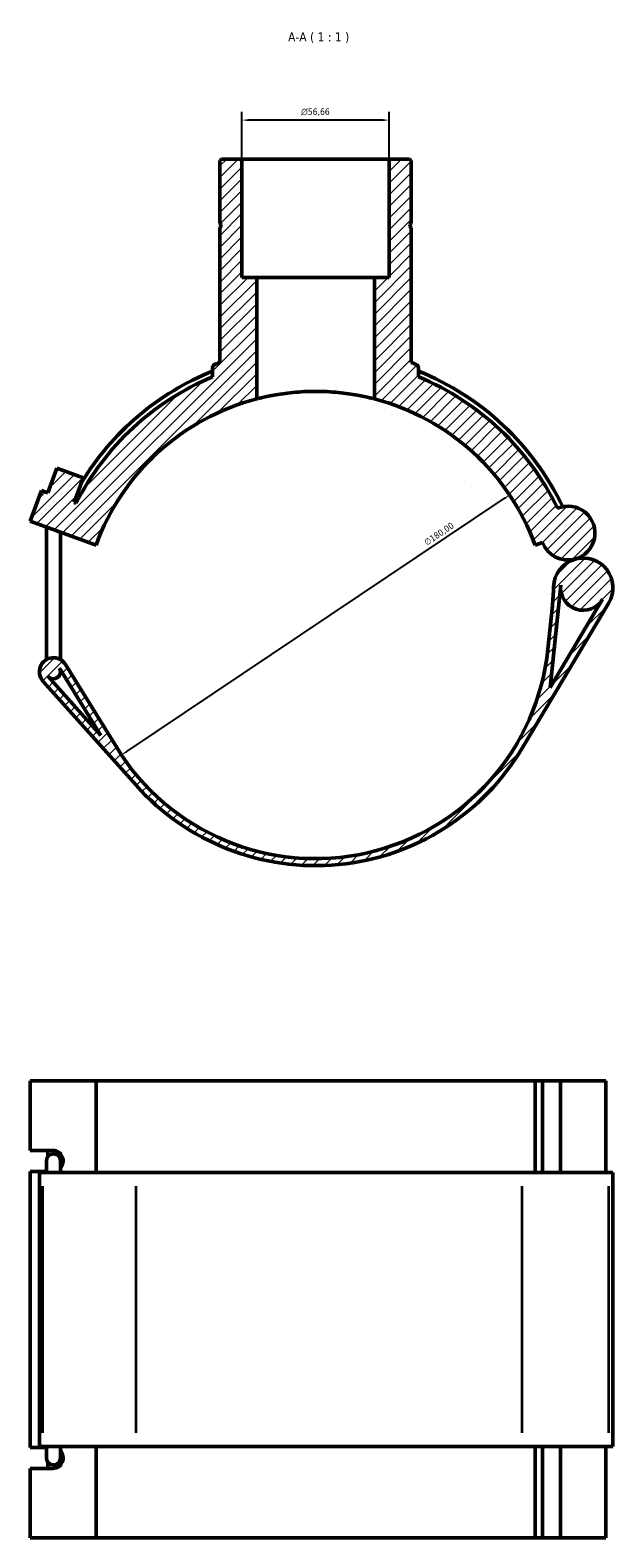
# Model space of a CAD drawing. Header units: millimetres. Extents: x -15 to 1098, y -217 to 1281.
# Tile 7 of 8: x 348 to 572, y 700 to 1281. Entities that reach past the tile are written whole.
import ezdxf

# ---------------------------------------------------------------- set-up
doc = ezdxf.new("R2010")
doc.units = ezdxf.units.MM
for name, color, linetype, lineweight in [('Dimension (ISO)', 7, 'Continuous', 25), ('Hatch (ISO)', 7, 'Continuous', 18), ('Symbol (ISO)', 7, 'Continuous', 25), ('Visible (ISO)', 7, 'Continuous', 50), ('Visible Narrow (ISO)', 7, 'Continuous', 35)]:
    doc.layers.add(name, color=color, linetype=linetype, lineweight=lineweight)
doc.styles.add('Label Text (ISO)', font='tahoma.ttf')
doc.styles.add('Note Text (ISO)', font='tahoma.ttf')
doc.dimstyles.new('Default (ISO)', dxfattribs={"dimtxt": 2.5, "dimasz": 2.5, "dimexe": 3.175, "dimexo": 0, "dimgap": 0.762, "dimtad": 1, "dimrnd": 1e-08, "dimzin": 0, "dimtxsty": 'Note Text (ISO)', "dimcen": 0.09, "dimdle": 10, "dimclrd": 256, "dimclre": 256, "dimclrt": 232, "dimazin": 0, "dimtfac": 1.40208, "dimtmove": 0, "dimatfit": 3, "dimfxl": 1, "dimtolj": 1, "dimtzin": 0, "dimlwd": -1, "dimlwe": -1, "dimarcsym": 0})

# ---------------------------------------------------------------- blocks, each defined once
blk = doc.blocks.new('*D8')
at = {"layer": 'Defpoints', "color": 0, "transparency": 16777216}
for p in [(532.4, 1102.21), (382.85, 1002.03)]:
    blk.add_point(p, dxfattribs=at)
at = {"layer": 'Dimension (ISO)', "transparency": 16777216}
blk.add_line((384.93, 1003.42), (530.32, 1100.82), dxfattribs=at)
for points in [[(530.09, 1101.16), (530.55, 1100.47), (532.4, 1102.21)], [(384.7, 1003.77), (385.16, 1003.08), (382.85, 1002.03)]]:
    blk.add_solid(points, dxfattribs=at)
at = {"layer": 'Dimension (ISO)', "color": 232, "true_color": 0xca0064, "transparency": 16777216, "insert": (499.12, 1084.7), "char_height": 2.5, "attachment_point": 1, "rotation": 33.81709, "style": 'Note Text (ISO)'}
blk.add_mtext('\\A1;∅180,00', dxfattribs=at)
blk = doc.blocks.new('*D9')
at = {"layer": 'Defpoints', "color": 0, "transparency": 16777216}
for p in [(429.3, 1246.61), (429.3, 1231.62), (485.95, 1231.62)]:
    blk.add_point(p, dxfattribs=at)
at = {"layer": 'Dimension (ISO)', "transparency": 16777216}
for p, q in [((429.3, 1231.62), (429.3, 1249.78)), ((485.95, 1231.62), (485.95, 1249.78)), ((483.45, 1246.61), (431.8, 1246.61))]:
    blk.add_line(p, q, dxfattribs=at)
for points in [[(431.8, 1247.02), (431.8, 1246.19), (429.3, 1246.61)], [(483.45, 1247.02), (483.45, 1246.19), (485.95, 1246.61)]]:
    blk.add_solid(points, dxfattribs=at)
at = {"layer": 'Dimension (ISO)', "color": 232, "true_color": 0xca0064, "transparency": 16777216, "insert": (452.06, 1251.13), "char_height": 2.5, "attachment_point": 1, "style": 'Note Text (ISO)'}
blk.add_mtext('\\A1;\\fAIGDT|b0|i0;\\H2.5000;\\ln\\fTahoma|b0|i0;\\H2.5000;56,66', dxfattribs=at)

msp = doc.modelspace()

# ---------------------------------------------------------------- hatches: boundary and pattern name
at = {"layer": 'Hatch (ISO)'}
h = msp.add_hatch(dxfattribs=at)
h.set_pattern_fill('ANSI31', color=256, scale=25.4, style=0)
h.set_pattern_definition([(45, (0, 0), (-2.245064, 2.245064), [])])
edge = h.paths.add_edge_path()
edge.add_ellipse((495.586, 1151.025), major_axis=(1.7, 0), ratio=1, start_angle=0, end_angle=69.003531)
edge.add_ellipse((457.626, 1052.119), major_axis=(38.569, 100.493), ratio=1, start_angle=0, end_angle=0.990039)
edge.add_line((494.453, 1153.263), (494.453, 1205.286))
edge.add_line((494.453, 1205.286), (493.953, 1205.786))
edge.add_line((493.953, 1205.786), (493.953, 1206.286))
edge.add_line((493.953, 1206.286), (494.453, 1206.786))
edge.add_line((494.453, 1206.786), (494.453, 1231.052))
edge.add_line((494.453, 1231.052), (493.886, 1231.619))
edge.add_line((493.886, 1231.619), (485.954, 1231.619))
edge.add_line((485.954, 1231.619), (485.954, 1186.019))
edge.add_line((485.954, 1186.019), (480.289, 1186.019))
edge.add_line((480.289, 1186.019), (480.289, 1139.219))
edge.add_ellipse((457.626, 1052.119), major_axis=(22.662, 87.1), ratio=1, start_angle=304.584316, end_angle=360, ccw=False)
edge.add_line((542.198, 1082.901), (545.126, 1083.966))
edge.add_ellipse((554.884, 1087.518), major_axis=(-9.758, -3.552), ratio=1, start_angle=0, end_angle=85.601453)
edge.add_ellipse((554.884, 1087.518), major_axis=(2.793, -10.002), ratio=1, start_angle=0, end_angle=187.274124)
edge.add_ellipse((457.626, 1052.119), major_axis=(93.221, 44.967), ratio=1, start_angle=0, end_angle=41.718005)
edge.add_line((497.285, 1147.719), (497.285, 1151.025))
edge = h.paths.add_edge_path()
edge.add_spline(control_points=[(419.058, 1152.612), (418.945, 1152.569), (418.837, 1152.514), (418.635, 1152.382), (418.542, 1152.305), (418.301, 1152.062), (418.178, 1151.875), (418.01, 1151.466), (417.967, 1151.246), (417.967, 1151.025)], knot_values=[-0.205184, -0.205184, -0.205184, -0.205184, -0.1689891, -0.1689891, -0.1327941, -0.1327941, -0.0663971, -0.0663971, 0, 0, 0, 0], degree=3, periodic=0)
edge.add_line((417.967, 1151.025), (417.967, 1147.719))
edge.add_ellipse((457.626, 1052.119), major_axis=(-39.659, 95.6), ratio=1, start_angle=0, end_angle=40.476676)
edge.add_line((365.401, 1099.095), (364.677, 1099.358))
edge.add_line((364.677, 1099.358), (368.125, 1108.83))
edge.add_line((368.125, 1108.83), (357.976, 1112.524))
edge.add_line((357.976, 1112.524), (354.529, 1103.052))
edge.add_line((354.529, 1103.052), (351.992, 1103.975))
edge.add_line((351.992, 1103.975), (347.682, 1092.135))
edge.add_line((347.682, 1092.135), (373.054, 1082.901))
edge.add_ellipse((457.626, 1052.119), major_axis=(-84.572, 30.782), ratio=1, start_angle=304.584316, end_angle=360, ccw=False)
edge.add_line((434.964, 1139.219), (434.964, 1186.019))
edge.add_line((434.964, 1186.019), (429.298, 1186.019))
edge.add_line((429.298, 1186.019), (429.298, 1231.619))
edge.add_line((429.298, 1231.619), (421.366, 1231.619))
edge.add_line((421.366, 1231.619), (420.8, 1231.052))
edge.add_line((420.8, 1231.052), (420.8, 1206.786))
edge.add_line((420.8, 1206.786), (421.3, 1206.286))
edge.add_line((421.3, 1206.286), (421.3, 1205.786))
edge.add_line((421.3, 1205.786), (420.8, 1205.286))
edge.add_line((420.8, 1205.286), (420.8, 1153.263))
edge.add_ellipse((457.626, 1052.119), major_axis=(-36.826, 101.144), ratio=1, start_angle=0, end_angle=0.990039)
edge = h.paths.add_edge_path()
edge.add_ellipse((560.749, 1066.514), major_axis=(-3.072, 11.002), ratio=1, start_angle=0, end_angle=73.12481)
edge.add_ellipse((459.351, 1068.768), major_axis=(89.978, -2.001), ratio=1, start_angle=355.357824, end_angle=360, ccw=False)
edge.add_line((548.872, 1059.492), (547.147, 1042.843))
edge.add_ellipse((457.626, 1052.119), major_axis=(89.521, -9.276), ratio=1, start_angle=217.569812, end_angle=360, ccw=False)
edge.add_line((381.015, 1004.888), (361.247, 1036.953))
edge.add_ellipse((356.651, 1034.119), major_axis=(4.597, 2.834), ratio=1, start_angle=0, end_angle=190.116825)
edge.add_line((352.623, 1030.522), (388.489, 990.367))
edge.add_ellipse((457.626, 1052.119), major_axis=(-69.137, -61.752), ratio=1, start_angle=0, end_angle=107.489974)
edge.add_line((537.302, 1004.737), (570.568, 1060.675))
edge.add_ellipse((560.749, 1066.514), major_axis=(9.818, -5.839), ratio=1, start_angle=0, end_angle=136.340756)
edge = h.paths.add_edge_path(flags=0)
edge.add_line((358.949, 1035.536), (374.956, 1009.571))
edge.add_line((374.956, 1009.571), (354.637, 1032.32))
edge.add_ellipse((356.651, 1034.119), major_axis=(-2.014, -1.799), ratio=1, start_angle=0, end_angle=169.883175)
edge = h.paths.add_edge_path(flags=0)
edge.add_line((547.988, 1027.988), (552.073, 1067.413))
edge.add_ellipse((560.749, 1066.514), major_axis=(-8.677, 0.899), ratio=1, start_angle=0, end_angle=155.176611)
edge.add_line((568.247, 1062.055), (547.988, 1027.988))

# ---------------------------------------------------------------- linework, layer by layer
at = {"layer": 'Visible (ISO)'}
for p, q in [((421.366, 1231.619), (420.8, 1231.052)), ((429.298, 1231.619), (421.366, 1231.619)), ((429.298, 1186.019), (429.298, 1231.619)), ((429.298, 1231.619), (485.954, 1231.619)), ((493.886, 1231.619), (485.954, 1231.619)), ((485.954, 1231.619), (485.954, 1186.019)), ((494.453, 1231.052), (493.886, 1231.619)), ((420.8, 1231.052), (420.8, 1206.786)), ((494.453, 1206.786), (494.453, 1231.052)), ((420.8, 1206.786), (421.3, 1206.286)), ((421.3, 1205.786), (420.8, 1205.286)), ((420.8, 1205.286), (420.8, 1153.263)), ((421.3, 1206.286), (421.3, 1205.786)), ((493.953, 1206.286), (494.453, 1206.786)), ((493.953, 1205.786), (493.953, 1206.286)), ((494.453, 1205.286), (493.953, 1205.786)), ((494.453, 1153.263), (494.453, 1205.286)), ((434.964, 1186.019), (429.298, 1186.019)), ((434.964, 1139.219), (434.964, 1186.019)), ((434.964, 1186.019), (480.289, 1186.019)), ((485.954, 1186.019), (480.289, 1186.019)), ((480.289, 1186.019), (480.289, 1139.219)), ((417.967, 1151.025), (417.967, 1147.719)), ((497.285, 1147.719), (497.285, 1151.025)), ((357.976, 1112.524), (354.529, 1103.052)), ((368.125, 1108.83), (357.976, 1112.524)), ((351.992, 1103.975), (347.682, 1092.135)), ((354.529, 1103.052), (351.992, 1103.975)), ((364.677, 1099.358), (368.125, 1108.83)), ((365.401, 1099.095), (364.677, 1099.358)), ((347.682, 1092.135), (373.054, 1082.901)), ((353.951, 1038.796), (353.951, 1089.854)), ((359.351, 1038.796), (359.351, 1087.888)), ((542.198, 1082.901), (545.126, 1083.966)), ((547.988, 1027.988), (552.073, 1067.413)), ((537.302, 1004.737), (570.568, 1060.675)), ((548.872, 1059.492), (547.147, 1042.843)), ((568.247, 1062.055), (547.988, 1027.988)), ((358.949, 1035.536), (374.956, 1009.571)), ((359.351, 1034.119), (359.351, 1034.884)), ((381.015, 1004.888), (361.247, 1036.953)), ((352.623, 1030.522), (388.489, 990.367)), ((374.956, 1009.571), (354.637, 1032.32)), ((347.682, 849.732), (347.682, 876.482)), ((347.682, 876.482), (373.054, 876.482)), ((373.054, 876.482), (373.054, 841.282)), ((373.054, 876.482), (542.198, 876.482)), ((542.198, 876.482), (545.126, 876.482)), ((542.198, 841.282), (542.198, 876.482)), ((552.026, 876.482), (545.126, 876.482)), ((545.126, 841.282), (545.126, 876.482)), ((569.472, 876.482), (552.026, 876.482)), ((552.026, 841.282), (552.026, 876.482)), ((569.472, 841.282), (569.472, 876.482)), ((347.682, 849.732), (356.562, 849.732)), ((354.529, 847.352), (354.529, 849.732)), ((353.951, 845.682), (353.951, 841.282)), ((359.351, 841.282), (359.351, 845.682)), ((353.951, 841.632), (347.682, 841.632)), ((347.682, 735.332), (347.682, 841.632)), ((352.623, 841.282), (351.251, 841.282)), ((351.251, 735.682), (351.251, 841.282)), ((352.623, 841.282), (388.489, 841.282)), ((537.302, 841.282), (388.489, 841.282)), ((537.302, 841.282), (570.568, 841.282)), ((572.172, 841.282), (570.568, 841.282)), ((572.172, 735.682), (572.172, 841.282)), ((347.682, 735.332), (353.951, 735.332)), ((351.251, 735.682), (352.623, 735.682)), ((388.489, 735.682), (352.623, 735.682)), ((353.951, 735.682), (353.951, 731.282)), ((359.351, 731.282), (359.351, 735.682)), ((373.054, 735.682), (373.054, 700.482)), ((388.489, 735.682), (537.302, 735.682)), ((570.568, 735.682), (537.302, 735.682)), ((542.198, 700.482), (542.198, 735.682)), ((545.126, 700.482), (545.126, 735.682)), ((552.026, 700.482), (552.026, 735.682)), ((569.472, 700.482), (569.472, 735.682)), ((570.568, 735.682), (572.172, 735.682)), ((356.562, 727.232), (347.682, 727.232)), ((347.682, 700.482), (347.682, 727.232)), ((354.529, 727.232), (354.529, 729.613)), ((373.054, 700.482), (347.682, 700.482)), ((542.198, 700.482), (373.054, 700.482)), ((545.126, 700.482), (542.198, 700.482)), ((545.126, 700.482), (552.026, 700.482)), ((552.026, 700.482), (569.472, 700.482))]:
    msp.add_line(p, q, dxfattribs=at)
for centre, radius, start, end in [((457.626, 1052.119), 105.57, 112.065564, 148.635123), ((457.626, 1052.119), 107.64, 110.00643, 110.996469), ((457.626, 1052.119), 107.64, 69.003531, 69.99357), ((495.586, 1151.025), 1.7, 0, 69.003531), ((457.626, 1052.119), 105.57, 25.580076, 67.934436), ((457.626, 1052.119), 103.5, 112.530841, 153.007517), ((457.626, 1052.119), 103.5, 25.751155, 67.469159), ((457.626, 1052.119), 90, 104.584316, 160), ((457.626, 1052.119), 90, 20, 75.415684), ((554.884, 1087.518), 10.385, 285.601453, 112.875577), ((554.884, 1087.518), 10.385, 200, 285.601453), ((560.749, 1066.514), 11.423, 105.601453, 178.726263), ((560.749, 1066.514), 11.423, 329.260698, 105.601453), ((459.351, 1068.768), 90, 354.084087, 358.726263), ((560.749, 1066.514), 8.723, 174.084087, 329.260698), ((457.626, 1052.119), 90, 211.653899, 354.084087), ((356.651, 1034.119), 5.4, 31.653899, 221.770724), ((356.651, 1034.119), 2.7, 221.770724, 31.653899), ((457.626, 1052.119), 92.7, 221.770724, 329.260698), ((356.651, 845.682), 2.7, 0, 180), ((356.651, 731.282), 2.7, 180, 0)]:
    msp.add_arc(centre, radius, start, end, dxfattribs=at)
for centre, major_axis, start_param, end_param in [((356.562, 845.682), (0, 4.05), 3.9638175, 6.2831853), ((356.562, 731.282), (0, -4.05), 0, 2.3193678)]:
    msp.add_ellipse(centre, major_axis=major_axis, ratio=0.9396926, start_param=start_param, end_param=end_param, dxfattribs=at)
for points, knots in [([(419.058, 1152.612), (418.945, 1152.569), (418.837, 1152.514), (418.635, 1152.382), (418.542, 1152.305), (418.301, 1152.062), (418.178, 1151.875), (418.01, 1151.466), (417.967, 1151.246), (417.967, 1151.025)], [-0.205184, -0.205184, -0.205184, -0.205184, -0.16898906, -0.16898906, -0.13279412, -0.13279412, -0.06639706, -0.06639706, 0, 0, 0, 0]), ([(480.289, 1139.219), (480.289, 1139.219), (480.151, 1139.255), (479.575, 1139.402), (479.136, 1139.513), (477.977, 1139.79), (477.257, 1139.956), (475.595, 1140.311), (474.654, 1140.499), (472.648, 1140.862), (471.516, 1141.05), (469.047, 1141.4), (467.711, 1141.563), (464.921, 1141.834), (463.464, 1141.941), (460.532, 1142.084), (459.055, 1142.119), (456.197, 1142.119), (454.721, 1142.084), (451.788, 1141.941), (450.332, 1141.834), (447.542, 1141.563), (446.206, 1141.4), (443.737, 1141.05), (442.604, 1140.862), (440.599, 1140.499), (439.657, 1140.311), (437.995, 1139.956), (437.275, 1139.79), (436.117, 1139.513), (435.678, 1139.402), (435.101, 1139.255), (434.964, 1139.219), (434.964, 1139.219)], [0, 0, 0, 0, 0.4288576, 0.4288576, 0.8577151, 0.8577151, 1.2865727, 1.2865727, 1.7154303, 1.7154303, 2.1442261, 2.1442261, 2.5730219, 2.5730219, 3.0018177, 3.0018177, 3.4306135, 3.4306135, 3.8594093, 3.8594093, 4.2882051, 4.2882051, 4.7170009, 4.7170009, 5.1457967, 5.1457967, 5.5746542, 5.5746542, 6.0035118, 6.0035118, 6.4323693, 6.4323693, 6.8612269, 6.8612269, 6.8612269, 6.8612269])]:
    msp.add_open_spline(points, degree=3, knots=knots, dxfattribs=at)
at = {"layer": 'Visible Narrow (ISO)'}
for p, q in [((352.623, 740.962), (352.623, 836.002)), ((388.489, 740.962), (388.489, 836.002)), ((537.302, 740.962), (537.302, 836.002)), ((570.568, 740.962), (570.568, 836.002))]:
    msp.add_line(p, q, dxfattribs=at)

# ---------------------------------------------------------------- texts
at = {"layer": 'Symbol (ISO)', "insert": (447.065, 1276.269), "char_height": 3.5, "attachment_point": 7, "style": 'Label Text (ISO)'}
msp.add_mtext('A-A ( 1 : 1 )', dxfattribs=at)

# ---------------------------------------------------------------- dimensions: what is measured, and where the dimension line sits
at = {"layer": 'Dimension (ISO)'}
dim = msp.add_linear_dim(base=(429.298, 1246.606), p1=(485.954, 1231.619), p2=(429.298, 1231.619), angle=180, text='\\fAIGDT|b0|i0;\\H2.5000;\\ln\\fTahoma|b0|i0;\\H2.5000;<>', dimstyle='Default (ISO)', override={"dimdec": 2, "dimtp": 0, "dimtm": 0, "dimtdec": 2, "dimtofl": 0, "dimatfit": 1}, dxfattribs=at)
dim.commit()
dim.dimension.update_dxf_attribs({"geometry": '*D9', "text_midpoint": (457.626, 1246.606), "dimtype": 160})
dim = msp.add_diameter_dim_2p(p1=(382.852, 1002.03), p2=(532.4, 1102.208), dimstyle='Default (ISO)', override={"dimdec": 2, "dimlfac": 1, "dimtp": 0, "dimtm": 0, "dimtdec": 2, "dimatfit": 2}, dxfattribs=at)
dim.commit()
dim.dimension.update_dxf_attribs({"geometry": '*D8', "text_midpoint": (506.674, 1084.975), "dimtype": 163})

doc.saveas('drawing.dxf')
